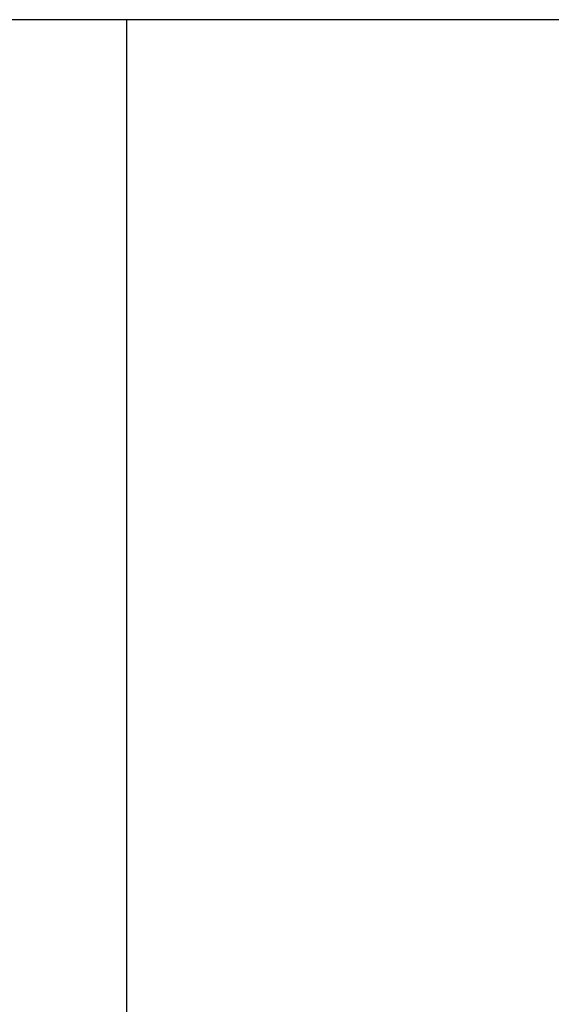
# Model space of a CAD drawing. Extents: x 0 to 210, y 0 to 297.
# Tile 23 of 68: x 139.367 to 140.177, y 188.997 to 190.495. Entities that reach past the tile are written whole.
import ezdxf

# ---------------------------------------------------------------- set-up
doc = ezdxf.new("R2010")
doc.units = 0
doc.layers.get('0').update_dxf_attribs({"linetype": 'CONTINUOUS'})
doc.layers.add('ET$1A---_TEKST', color=7, linetype='CONTINUOUS')

msp = doc.modelspace()

# ---------------------------------------------------------------- linework, layer by layer
for p, q in [((139.5302, 190.4949), (135.5759, 190.4949)), ((143.4844, 190.4949), (139.5302, 190.4949))]:
    msp.add_line(p, q)
at = {"layer": 'ET$1A---_TEKST'}
msp.add_line((139.5302, 190.4949), (139.5302, 185.8149), dxfattribs=at)
msp.add_line((139.5302, 190.4949), (139.5302, 185.8149), dxfattribs=at)
msp.add_line((139.5302, 190.4949), (139.5302, 185.8149), dxfattribs=at)

doc.saveas('drawing.dxf')
